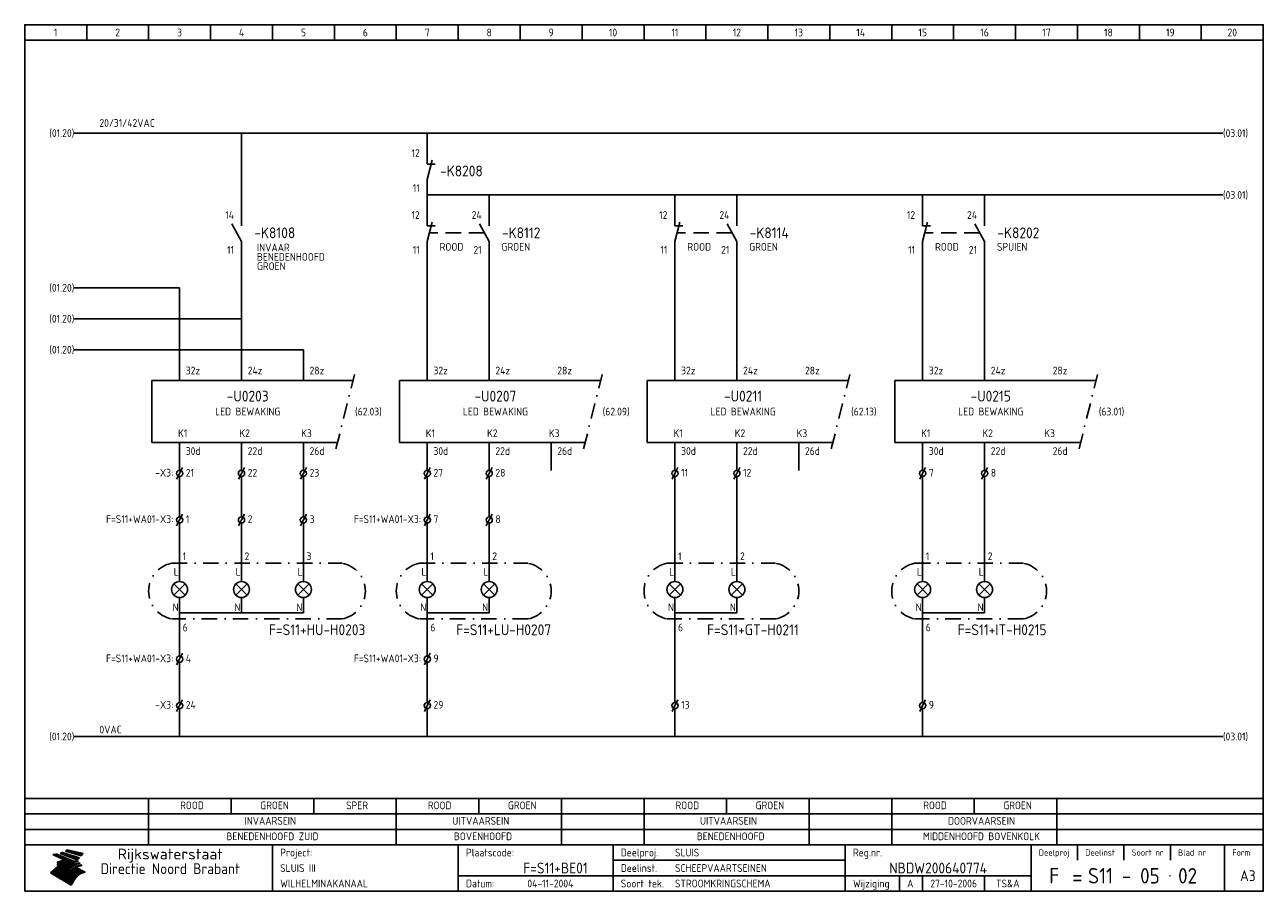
# Model space of a CAD drawing. Extents: x 10 to 410, y 10 to 290.
import ezdxf
from ezdxf.enums import TextEntityAlignment as Align

# ---------------------------------------------------------------- set-up
doc = ezdxf.new("R2010")
doc.units = 0
doc.header["$LTSCALE"] = 10
doc.header["$MEASUREMENT"] = 0
doc.linetypes.add('DASHDOT', pattern=[1, 0.5, -0.25, 0, -0.25])
doc.linetypes.add('DASHED', pattern=[0.75, 0.5, -0.25])
doc.layers.get('0').update_dxf_attribs({"linetype": 'CONTINUOUS'})
for name, color, linetype in [('0-25', 7, 'CONTINUOUS'), ('0-35', 2, 'CONTINUOUS'), ('0-50', 3, 'CONTINUOUS'), ('B-25', 7, 'CONTINUOUS'), ('B-35', 2, 'CONTINUOUS'), ('S-25', 7, 'CONTINUOUS'), ('S-35', 2, 'CONTINUOUS')]:
    doc.layers.add(name, color=color, linetype=linetype)
doc.styles.add('ISO', font='iso.shx')
doc.styles.get("Standard").update_dxf_attribs({"font": 'iso.shx'})

# ---------------------------------------------------------------- blocks, each defined once
blk = doc.blocks.new('0034')
at = {"layer": 'S-25'}
for p, q in [((0, 0), (0, -5)), ((0, -10), (-3.12, -4.38)), ((0, -10), (0, -15))]:
    blk.add_line(p, q, dxfattribs=at)
at = {"layer": 'B-25'}
for tag, p in [('KN1', (-2.43, -2.73)), ('KN2', (-2.43, -14.01))]:
    blk.add_attdef(tag, text='', height=2.5, dxfattribs=at).set_placement(p, align=Align.RIGHT)
blk.add_attdef('OM1', (4, -13.01), '', height=2.5, dxfattribs=at)
at = {"layer": 'B-35'}
blk.add_attdef('KT', (4.14, -8.99), '', height=3.5, dxfattribs=at)
blk = doc.blocks.new('0056')
at = {"layer": 'S-25'}
for p, q in [((0, 0), (0, -6)), ((20, 0), (20, -6)), ((40, 0), (40, -6)), ((-1.82, -10.32), (1.82, -6.68)), ((-1.82, -6.68), (1.82, -10.32)), ((18.18, -10.32), (21.82, -6.68)), ((18.18, -6.68), (21.82, -10.32)), ((38.18, -10.32), (41.82, -6.68)), ((38.18, -6.68), (41.82, -10.32)), ((0, -11), (0, -16)), ((20, -11), (20, -16)), ((40, -11), (40, -16)), ((40, -16), (0, -16)), ((0, -16), (0, -18))]:
    blk.add_line(p, q, dxfattribs=at)
for centre in [(0, -8.5), (20, -8.5), (40, -8.5)]:
    blk.add_circle(centre, 2.58, dxfattribs=at)
at = {"layer": 'S-35', "linetype": 'DASHDOT'}
blk.add_lwpolyline([(-2.5, 0), (52.5, 0, -0.833333), (52.5, -18), (-2.5, -18, -0.833333)], format="xyb", close=True, dxfattribs=at)
at = {"layer": 'B-25'}
for s, p in [('1', (1, 1)), ('2', (21, 1)), ('3', (41, 1)), ('L', (-1.89, -4)), ('L', (18.11, -4)), ('L', (38.11, -4)), ('N', (-2.25, -15.5)), ('N', (17.75, -15.5)), ('N', (37.75, -15.5)), ('6', (1, -22))]:
    blk.add_text(s, height=2.5, dxfattribs=at).set_placement(p)
at = {"layer": 'B-35'}
blk.add_attdef('KT', text='', height=3.5, dxfattribs=at).set_placement((60, -24.31), align=Align.BOTTOM_RIGHT)
blk = doc.blocks.new('0058')
at = {"layer": 'S-25'}
for p, q in [((0, 0), (0, -6)), ((20, 0), (20, -6)), ((-1.82, -10.32), (1.82, -6.68)), ((-1.82, -6.68), (1.82, -10.32)), ((18.18, -10.32), (21.82, -6.68)), ((18.18, -6.68), (21.82, -10.32)), ((0, -11), (0, -16)), ((20, -11), (20, -16)), ((20, -16), (0, -16)), ((0, -16), (0, -18))]:
    blk.add_line(p, q, dxfattribs=at)
for centre in [(0, -8.5), (20, -8.5)]:
    blk.add_circle(centre, 2.58, dxfattribs=at)
at = {"layer": 'S-35', "linetype": 'DASHDOT'}
blk.add_lwpolyline([(-2.5, 0), (32.5, 0, -0.833333), (32.5, -18), (-2.5, -18, -0.833333)], format="xyb", close=True, dxfattribs=at)
at = {"layer": 'B-25'}
for s, p in [('1', (1, 1)), ('2', (21, 1)), ('L', (-1.89, -4)), ('L', (18.11, -4)), ('N', (-2.25, -15.5)), ('N', (17.75, -15.5)), ('6', (1, -22))]:
    blk.add_text(s, height=2.5, dxfattribs=at).set_placement(p)
at = {"layer": 'B-35'}
blk.add_attdef('KT', text='', height=3.5, dxfattribs=at).set_placement((40, -24.31), align=Align.BOTTOM_RIGHT)
blk = doc.blocks.new('0033')
at = {"layer": 'S-25'}
for p in [(-0.94, -1.88), (0.94, 1.88)]:
    blk.add_line(p, (0, 0), dxfattribs=at)
blk.add_circle((0, 0), 1, dxfattribs=at)
at = {"layer": 'B-25'}
blk.add_attdef('KT', text='', height=2.5, dxfattribs=at).set_placement((-2, -1), align=Align.RIGHT)
blk.add_attdef('KN1', (2, -1.01), '', height=2.5, dxfattribs=at)
blk = doc.blocks.new('KADERA3')
at = {"layer": '0-25'}
for p, q in [((30, 285), (30, 290)), ((50, 285), (50, 290)), ((70, 285), (70, 290)), ((90, 285), (90, 290)), ((110, 285), (110, 290)), ((130, 285), (130, 290)), ((150, 285), (150, 290)), ((170, 285), (170, 290)), ((190, 285), (190, 290)), ((210, 285), (210, 290)), ((230, 285), (230, 290)), ((250, 285), (250, 290)), ((270, 285), (270, 290)), ((290, 285), (290, 290)), ((310, 285), (310, 290)), ((330, 285), (330, 290)), ((350, 285), (350, 290)), ((370, 285), (370, 290)), ((390, 285), (390, 290)), ((10, 285), (410, 285)), ((410, 35), (10, 35)), ((410, 30), (10, 30)), ((350, 25), (350, 20)), ((365, 25), (365, 20)), ((380, 25), (380, 20)), ((200, 20), (275, 20)), ((150, 15), (335, 15)), ((292.5, 15), (292.5, 10)), ((300, 15), (300, 10)), ((320, 15), (320, 10))]:
    blk.add_line(p, q, dxfattribs=at)
at = {"layer": '0-25', "color": 7}
for p, q in [((19.1, 21.89), (25.12, 19)), ((19.1, 21.89), (25.12, 19)), ((19.17, 21.86), (20.7, 21.86)), ((19.29, 21.8), (20.83, 21.8)), ((19.4, 21.75), (20.96, 21.75)), ((19.52, 21.69), (21.09, 21.69)), ((19.64, 21.63), (21.22, 21.63)), ((19.74, 21.92), (20.56, 21.92)), ((19.75, 21.58), (21.36, 21.58)), ((19.87, 21.52), (21.49, 21.52)), ((19.99, 21.47), (21.62, 21.47)), ((20.11, 21.41), (21.75, 21.41)), ((20.22, 21.35), (21.88, 21.35)), ((20.25, 21.97), (20.43, 21.97)), ((20.34, 21.3), (22.02, 21.3)), ((20.38, 21.99), (26.02, 19.59)), ((20.38, 21.99), (26.02, 19.59)), ((20.46, 21.24), (22.15, 21.24)), ((20.57, 21.18), (22.28, 21.18)), ((20.69, 21.13), (22.41, 21.13)), ((20.81, 21.07), (22.55, 21.07)), ((20.92, 21.02), (22.68, 21.02)), ((21.04, 20.96), (22.81, 20.96)), ((21.16, 20.9), (22.94, 20.9)), ((21.27, 20.85), (23.07, 20.85)), ((21.39, 20.79), (23.21, 20.79)), ((21.47, 22.25), (26.83, 20.19)), ((21.47, 22.25), (26.83, 20.19)), ((21.49, 22.25), (23.07, 22.25)), ((21.51, 20.73), (23.34, 20.73)), ((21.6, 22.2), (23.25, 22.2)), ((21.63, 20.68), (23.47, 20.68)), ((21.65, 22.31), (22.89, 22.31)), ((21.74, 20.62), (23.6, 20.62)), ((21.75, 22.14), (23.42, 22.14)), ((21.8, 22.37), (22.71, 22.37)), ((21.86, 20.57), (23.73, 20.57)), ((21.9, 22.08), (23.6, 22.08)), ((21.94, 22.42), (22.53, 22.42)), ((21.98, 20.51), (23.87, 20.51)), ((22.04, 22.03), (23.78, 22.03)), ((22.06, 22.48), (22.36, 22.48)), ((22.09, 20.45), (24, 20.45)), ((22.18, 22.53), (27.65, 20.8)), ((22.18, 22.53), (27.65, 20.8)), ((22.19, 21.97), (23.96, 21.97)), ((22.21, 20.4), (24.13, 20.4)), ((22.33, 20.34), (24.26, 20.34)), ((22.34, 21.92), (24.13, 21.92)), ((22.37, 20), (23.08, 20)), ((22.44, 20.28), (24.4, 20.28)), ((22.48, 21.86), (24.31, 21.86)), ((22.49, 20.06), (23.04, 20.06)), ((22.56, 20.23), (24.53, 20.23)), ((22.61, 20.12), (22.93, 20.12)), ((22.63, 21.8), (24.49, 21.8)), ((22.68, 20.17), (24.66, 20.17)), ((22.71, 20.17), (22.82, 20.17)), ((23.11, 20.02), (22.77, 20.2)), ((23.11, 20.02), (22.77, 20.2)), ((22.78, 21.75), (24.67, 21.75)), ((22.79, 20.12), (24.79, 20.12)), ((22.91, 20.06), (24.92, 20.06)), ((22.92, 21.69), (24.85, 21.69)), ((23.03, 20), (25.06, 20)), ((23.07, 21.63), (25.02, 21.63)), ((23.14, 22.99), (28.22, 21.46)), ((23.14, 22.99), (28.22, 21.46)), ((23.15, 22.98), (25.33, 22.98)), ((23.22, 21.58), (25.2, 21.58)), ((23.23, 23.04), (25.09, 23.04)), ((23.32, 23.1), (24.84, 23.1)), ((23.34, 22.93), (25.57, 22.93)), ((23.36, 21.52), (25.38, 21.52)), ((23.4, 23.15), (24.6, 23.15)), ((23.49, 23.21), (24.36, 23.21)), ((23.51, 21.47), (25.56, 21.47)), ((23.52, 22.87), (25.81, 22.87)), ((23.57, 23.27), (24.12, 23.27)), ((23.64, 23.32), (23.87, 23.32)), ((23.66, 21.41), (25.74, 21.41)), ((23.7, 23.36), (28.82, 22.17)), ((23.7, 23.36), (28.82, 22.17)), ((23.71, 22.82), (26.06, 22.82)), ((23.8, 21.35), (25.91, 21.35)), ((23.9, 22.76), (26.3, 22.76)), ((23.95, 21.3), (26.09, 21.3)), ((24.09, 22.7), (26.54, 22.7)), ((24.09, 21.24), (26.27, 21.24)), ((24.24, 21.18), (26.45, 21.18)), ((24.27, 22.65), (26.78, 22.65)), ((24.39, 21.13), (26.62, 21.13)), ((24.46, 22.59), (27.03, 22.59)), ((24.53, 21.07), (26.8, 21.07)), ((24.65, 22.53), (27.27, 22.53)), ((24.68, 21.02), (26.98, 21.02)), ((24.83, 20.96), (27.16, 20.96)), ((24.84, 22.48), (27.51, 22.48)), ((24.97, 20.9), (27.34, 20.9)), ((25.02, 22.42), (27.75, 22.42)), ((25.12, 20.85), (27.51, 20.85)), ((25.21, 22.37), (28, 22.37)), ((25.27, 20.79), (27.63, 20.79)), ((25.4, 22.31), (28.24, 22.31)), ((25.41, 20.73), (27.57, 20.73)), ((25.56, 20.68), (27.51, 20.68)), ((25.58, 22.25), (28.48, 22.25)), ((25.71, 20.62), (27.44, 20.62)), ((25.77, 22.2), (28.72, 22.2)), ((25.85, 20.57), (27.37, 20.57)), ((25.96, 22.14), (28.79, 22.14)), ((26, 20.51), (27.29, 20.51)), ((26.15, 22.08), (28.75, 22.08)), ((26.15, 20.45), (27.22, 20.45)), ((26.29, 20.4), (27.14, 20.4)), ((26.33, 22.03), (28.71, 22.03)), ((26.44, 20.34), (27.06, 20.34)), ((26.52, 21.97), (28.66, 21.97)), ((26.59, 20.28), (26.97, 20.28)), ((26.71, 21.92), (28.62, 21.92)), ((26.73, 20.23), (26.89, 20.23)), ((26.9, 21.86), (28.57, 21.86)), ((27.08, 21.8), (28.52, 21.8)), ((27.27, 21.75), (28.48, 21.75)), ((27.46, 21.69), (28.43, 21.69)), ((27.65, 21.63), (28.38, 21.63)), ((27.83, 21.58), (28.33, 21.58)), ((28.02, 21.52), (28.28, 21.52)), ((28.21, 21.47), (28.22, 21.47)), ((20.58, 17.88), (18.3, 16)), ((20.58, 17.88), (18.3, 16)), ((24.94, 11.97), (18.3, 16)), ((24.94, 11.97), (18.3, 16)), ((18.31, 16.01), (20.96, 16.01)), ((18.38, 16.07), (21.46, 16.07)), ((18.45, 16.12), (21.88, 16.12)), ((18.52, 16.18), (22.15, 16.18)), ((18.59, 16.23), (22.38, 16.23)), ((18.65, 16.29), (22.58, 16.29)), ((18.72, 16.35), (22.75, 16.35)), ((18.79, 16.4), (22.91, 16.4)), ((18.86, 16.46), (20.6, 16.46)), ((18.93, 16.52), (20.6, 16.52)), ((18.99, 16.57), (20.6, 16.57)), ((19.06, 16.63), (20.6, 16.63)), ((19.13, 16.68), (20.6, 16.68)), ((19.2, 16.74), (20.6, 16.74)), ((19.27, 16.8), (20.6, 16.8)), ((19.33, 16.85), (21.07, 16.85)), ((19.4, 16.91), (21.55, 16.91)), ((19.47, 16.97), (21.88, 16.97)), ((19.54, 17.02), (22.13, 17.02)), ((19.61, 17.08), (22.34, 17.08)), ((19.67, 17.13), (20.6, 17.13)), ((19.74, 17.19), (20.6, 17.19)), ((19.81, 17.25), (20.6, 17.25)), ((19.88, 17.3), (20.6, 17.3)), ((19.95, 17.36), (20.6, 17.36)), ((20.01, 17.42), (20.6, 17.42)), ((20.08, 17.47), (20.93, 17.47)), ((20.15, 17.53), (21.26, 17.53)), ((20.22, 17.58), (21.51, 17.58)), ((20.29, 17.64), (21.72, 17.64)), ((20.35, 17.7), (21.9, 17.7)), ((20.42, 17.75), (22.07, 17.75)), ((20.49, 17.81), (22.22, 17.81)), ((20.56, 17.87), (22.36, 17.87)), ((20.6, 19.11), (20.58, 19.51)), ((20.6, 19.11), (20.58, 19.51)), ((20.58, 19.5), (22.09, 19.5)), ((20.58, 19.44), (21.95, 19.44)), ((20.59, 19.38), (21.79, 19.38)), ((20.59, 19.33), (21.62, 19.33)), ((20.59, 19.27), (21.42, 19.27)), ((20.6, 19.22), (21.2, 19.22)), ((20.6, 19.16), (20.93, 19.16)), ((20.6, 19.11), (20.69, 19.12)), ((20.6, 19.11), (20.69, 19.12)), ((20.6, 18.79), (20.77, 18.81)), ((20.6, 18.79), (20.77, 18.81)), ((20.6, 18.29), (20.6, 18.79)), ((20.6, 18.29), (20.6, 18.79)), ((20.6, 18.77), (22.46, 18.77)), ((20.6, 18.71), (22.33, 18.71)), ((20.6, 18.65), (22.19, 18.65)), ((20.6, 18.6), (22.04, 18.6)), ((20.6, 18.54), (21.87, 18.54)), ((20.6, 18.48), (21.68, 18.48)), ((20.6, 18.43), (21.46, 18.43)), ((20.6, 18.37), (21.21, 18.37)), ((20.6, 18.32), (20.87, 18.32)), ((20.6, 18.29), (20.88, 18.32)), ((20.6, 18.29), (20.88, 18.32)), ((20.6, 17.88), (20.86, 17.91)), ((20.6, 17.88), (20.86, 17.91)), ((20.6, 17.43), (20.97, 17.48)), ((20.6, 17.43), (20.97, 17.48)), ((20.6, 17.43), (20.6, 17.09)), ((20.6, 17.43), (20.6, 17.09)), ((20.6, 17.09), (21.26, 17.16)), ((20.6, 17.09), (21.26, 17.16)), ((20.6, 16.8), (21.37, 16.89)), ((20.6, 16.8), (21.37, 16.89)), ((20.6, 16.8), (20.6, 16.45)), ((20.6, 16.8), (20.6, 16.45)), ((20.6, 16.45), (21.56, 16.56)), ((20.6, 16.45), (21.56, 16.56)), ((20.6, 15.97), (21.67, 16.09)), ((20.6, 15.97), (21.67, 16.09)), ((20.7, 16.46), (23.06, 16.46)), ((20.9, 19.55), (22.23, 19.55)), ((20.9, 18.82), (22.59, 18.82)), ((20.98, 17.92), (22.5, 17.92)), ((21.02, 17.13), (22.53, 17.13)), ((21.19, 19.61), (22.35, 19.61)), ((21.2, 16.52), (23.2, 16.52)), ((21.32, 18.88), (22.71, 18.88)), ((21.32, 17.98), (22.62, 17.98)), ((21.42, 19.67), (22.47, 19.67)), ((21.47, 17.19), (22.7, 17.19)), ((21.59, 18.03), (22.74, 18.03)), ((21.61, 18.93), (22.82, 18.93)), ((21.62, 19.72), (22.59, 19.72)), ((21.72, 16.57), (23.32, 16.57)), ((21.77, 17.25), (22.85, 17.25)), ((21.8, 19.78), (22.69, 19.78)), ((21.8, 18.09), (22.85, 18.09)), ((21.84, 18.99), (22.92, 18.99)), ((21.96, 19.83), (22.79, 19.83)), ((21.99, 18.15), (22.95, 18.15)), ((22.01, 17.3), (22.99, 17.3)), ((22.03, 19.05), (23.03, 19.05)), ((22.1, 16.63), (23.44, 16.63)), ((22.11, 19.89), (22.89, 19.89)), ((22.16, 18.2), (23.05, 18.2)), ((22.21, 19.1), (23.12, 19.1)), ((22.21, 17.36), (23.12, 17.36)), ((22.24, 19.95), (22.99, 19.95)), ((22.31, 18.26), (23.15, 18.26)), ((22.36, 19.16), (23.22, 19.16)), ((22.38, 16.68), (23.56, 16.68)), ((22.39, 17.42), (23.24, 17.42)), ((22.45, 18.32), (23.24, 18.32)), ((22.51, 19.22), (23.3, 19.22)), ((22.56, 17.47), (23.36, 17.47)), ((22.59, 18.37), (23.33, 18.37)), ((22.6, 16.74), (23.66, 16.74)), ((22.64, 19.27), (23.39, 19.27)), ((22.71, 18.43), (23.42, 18.43)), ((22.71, 17.53), (23.47, 17.53)), ((22.77, 19.33), (23.47, 19.33)), ((22.79, 16.8), (23.77, 16.8)), ((22.83, 18.48), (23.5, 18.48)), ((22.84, 17.58), (23.57, 17.58)), ((22.89, 19.38), (23.55, 19.38)), ((22.94, 18.54), (23.58, 18.54)), ((22.96, 16.85), (23.86, 16.85)), ((22.97, 17.64), (23.67, 17.64)), ((23, 19.44), (23.63, 19.44)), ((23.04, 18.6), (23.66, 18.6)), ((23.1, 19.5), (23.72, 19.5)), ((23.1, 17.7), (23.77, 17.7)), ((23.12, 16.91), (23.96, 16.91)), ((23.14, 18.65), (23.74, 18.65)), ((23.15, 19.95), (25.19, 19.95)), ((23.21, 19.55), (23.8, 19.55)), ((23.21, 17.75), (23.86, 17.75)), ((23.21, 16.01), (28.9, 16.01)), ((23.24, 18.71), (23.82, 18.71)), ((23.26, 19.89), (25.32, 19.89)), ((23.26, 16.97), (24.05, 16.97)), ((23.3, 19.61), (23.88, 19.61)), ((23.32, 17.81), (23.95, 17.81)), ((23.33, 18.77), (23.91, 18.77)), ((23.37, 16.07), (29.08, 16.07)), ((23.38, 19.83), (25.45, 19.83)), ((23.39, 19.67), (23.81, 19.67)), ((23.39, 17.02), (24.14, 17.02)), ((23.42, 18.82), (23.99, 18.82)), ((23.42, 17.87), (24.03, 17.87)), ((23.45, 19.7), (23.58, 19.79)), ((23.45, 19.7), (23.58, 19.79)), ((23.48, 19.72), (23.7, 19.72)), ((23.5, 19.78), (25.58, 19.78)), ((23.51, 18.88), (24.07, 18.88)), ((23.51, 16.12), (29.27, 16.12)), ((23.52, 17.92), (24.11, 17.92)), ((23.52, 17.08), (24.22, 17.08)), ((23.54, 18.9), (24.3, 19.42)), ((23.54, 18.9), (24.3, 19.42)), ((23.56, 19.78), (23.59, 19.78)), ((23.56, 19.39), (23.9, 19.62)), ((23.56, 19.39), (23.9, 19.62)), ((23.58, 19.79), (23.9, 19.62)), ((23.58, 19.79), (23.9, 19.62)), ((23.59, 18.93), (24.15, 18.93)), ((23.61, 19.72), (25.72, 19.72)), ((23.62, 17.98), (24.2, 17.98)), ((23.63, 17.13), (24.3, 17.13)), ((23.65, 18.59), (24.62, 19.25)), ((23.65, 18.59), (24.62, 19.25)), ((29.41, 16.17), (23.65, 16.17)), ((23.67, 18.99), (24.23, 18.99)), ((23.71, 18.03), (24.28, 18.03)), ((23.73, 19.67), (25.85, 19.67)), ((23.75, 19.05), (24.32, 19.05)), ((23.75, 17.19), (24.38, 17.19)), ((23.77, 16.23), (29.47, 16.23)), ((23.79, 18.09), (24.36, 18.09)), ((23.83, 19.1), (24.4, 19.1)), ((23.85, 19.61), (25.98, 19.61)), ((23.85, 17.25), (24.46, 17.25)), ((23.88, 18.15), (24.44, 18.15)), ((23.89, 16.29), (29.36, 16.29)), ((23.92, 19.16), (24.48, 19.16)), ((23.94, 18.19), (25.23, 19.07)), ((23.94, 18.19), (25.23, 19.07)), ((23.95, 17.3), (24.55, 17.3)), ((23.96, 19.55), (25.96, 19.55)), ((23.96, 18.2), (24.53, 18.2)), ((24, 19.22), (24.56, 19.22)), ((24, 16.35), (29.24, 16.35)), ((24.04, 18.26), (24.61, 18.26)), ((24.05, 17.36), (24.63, 17.36)), ((24.06, 17.88), (25.34, 18.76)), ((24.06, 17.88), (25.34, 18.76)), ((24.08, 19.5), (25.88, 19.5)), ((24.08, 19.27), (24.58, 19.27)), ((24.11, 16.4), (29.13, 16.4)), ((24.13, 18.32), (24.69, 18.32)), ((24.14, 17.42), (24.71, 17.42)), ((24.16, 19.33), (24.47, 19.33)), ((24.2, 19.44), (25.79, 19.44)), ((24.21, 18.37), (24.77, 18.37)), ((24.21, 16.46), (29.02, 16.46)), ((24.23, 17.47), (24.79, 17.47)), ((24.24, 17.48), (25.52, 18.36)), ((24.24, 17.48), (25.52, 18.36)), ((24.25, 19.38), (24.36, 19.38)), ((24.29, 18.43), (24.85, 18.43)), ((24.3, 19.42), (24.62, 19.25)), ((24.3, 19.42), (24.62, 19.25)), ((24.31, 19.38), (25.71, 19.38)), ((24.31, 17.53), (24.87, 17.53)), ((24.31, 16.52), (28.91, 16.52)), ((24.35, 17.17), (25.64, 18.05)), ((24.35, 17.17), (25.64, 18.05)), ((24.37, 18.48), (24.94, 18.48)), ((24.39, 17.58), (24.96, 17.58)), ((24.4, 16.57), (28.79, 16.57)), ((24.43, 19.33), (25.62, 19.33)), ((24.45, 18.54), (25.02, 18.54)), ((24.47, 17.64), (25.04, 17.64)), ((24.49, 16.63), (28.68, 16.63)), ((24.54, 18.6), (25.1, 18.6)), ((24.55, 19.27), (25.54, 19.27)), ((24.56, 17.7), (25.12, 17.7)), ((24.57, 16.68), (28.57, 16.68)), ((24.62, 18.65), (25.18, 18.65)), ((24.63, 16.72), (25.91, 17.6)), ((24.63, 16.72), (25.91, 17.6)), ((24.64, 17.75), (25.2, 17.75)), ((24.66, 16.74), (28.45, 16.74)), ((24.67, 19.22), (25.45, 19.22)), ((24.7, 18.71), (25.27, 18.71)), ((24.72, 17.81), (25.29, 17.81)), ((24.74, 16.8), (28.34, 16.8)), ((24.78, 19.16), (25.37, 19.16)), ((24.78, 18.77), (25.34, 18.77)), ((24.8, 17.87), (25.37, 17.87)), ((24.82, 16.85), (28.23, 16.85)), ((24.87, 18.82), (25.4, 18.82)), ((24.89, 17.92), (25.45, 17.92)), ((24.9, 19.1), (25.28, 19.1)), ((24.9, 16.91), (28.11, 16.91)), ((24.95, 18.88), (25.45, 18.88)), ((24.97, 17.98), (25.53, 17.98)), ((24.99, 16.97), (28, 16.97)), ((25.02, 19.05), (25.2, 19.05)), ((25.03, 18.93), (25.51, 18.93)), ((25.05, 18.03), (25.61, 18.03)), ((25.07, 17.02), (27.89, 17.02)), ((25.11, 18.99), (25.57, 18.99)), ((26.02, 19.59), (25.12, 19)), ((26.02, 19.59), (25.12, 19)), ((25.13, 18.09), (25.68, 18.09)), ((25.15, 17.08), (27.77, 17.08)), ((25.19, 19.05), (25.63, 19.05)), ((25.21, 18.15), (25.75, 18.15)), ((25.23, 17.13), (27.66, 17.13)), ((25.26, 19.1), (25.7, 19.1)), ((25.3, 18.2), (25.82, 18.2)), ((25.31, 17.19), (27.55, 17.19)), ((25.33, 19.16), (25.77, 19.16)), ((25.38, 18.26), (25.89, 18.26)), ((25.39, 19.22), (25.85, 19.22)), ((25.4, 17.25), (27.43, 17.25)), ((25.46, 18.32), (25.97, 18.32)), ((25.47, 19.27), (25.93, 19.27)), ((25.48, 17.3), (27.32, 17.3)), ((25.54, 19.33), (26.03, 19.33)), ((25.54, 18.37), (26.06, 18.37)), ((25.56, 17.36), (27.21, 17.36)), ((25.62, 18.43), (26.14, 18.43)), ((25.63, 19.38), (26.13, 19.38)), ((25.64, 17.42), (27.1, 17.42)), ((25.7, 18.48), (26.24, 18.48)), ((25.72, 19.44), (26.24, 19.44)), ((25.73, 17.47), (26.98, 17.47)), ((25.79, 18.54), (26.34, 18.54)), ((25.81, 17.53), (26.87, 17.53)), ((25.82, 19.5), (26.36, 19.5)), ((25.89, 18.6), (26.46, 18.6)), ((25.89, 17.58), (26.76, 17.58)), ((25.93, 19.55), (26.53, 19.55)), ((25.96, 17.64), (26.64, 17.64)), ((25.99, 18.65), (26.58, 18.65)), ((26.04, 17.7), (26.59, 17.7)), ((26.06, 19.61), (26.85, 19.61)), ((26.1, 18.71), (26.72, 18.71)), ((26.12, 17.75), (26.67, 17.75)), ((26.2, 17.81), (26.76, 17.81)), ((26.21, 19.67), (27.23, 19.67)), ((26.23, 18.77), (26.89, 18.77)), ((26.29, 17.87), (26.86, 17.87)), ((26.37, 18.82), (27.09, 18.82)), ((26.39, 17.92), (26.97, 17.92)), ((26.44, 19.72), (27.18, 19.72)), ((26.49, 17.98), (27.09, 17.98)), ((26.53, 18.88), (27.34, 18.88)), ((26.56, 17.68), (29.54, 16.2)), ((26.56, 17.68), (29.54, 16.2)), ((26.6, 18.03), (27.22, 18.03)), ((26.72, 18.09), (27.38, 18.09)), ((26.73, 18.93), (27.66, 18.93)), ((26.85, 18.15), (27.56, 18.15)), ((26.99, 18.99), (27.9, 18.99)), ((27, 18.2), (27.8, 18.2)), ((27.13, 19.78), (27.25, 19.64)), ((27.13, 19.78), (27.25, 19.64)), ((27.18, 18.26), (28.13, 18.26)), ((27.26, 19.05), (27.84, 19.05)), ((27.39, 18.32), (28.47, 18.32)), ((27.7, 18.37), (28.49, 18.37)), ((27.78, 19.1), (27.93, 18.96)), ((27.78, 19.1), (27.93, 18.96)), ((28, 18.43), (28.44, 18.43)), ((28.29, 15.83), (29.54, 16.2)), ((28.29, 15.83), (29.54, 16.2)), ((28.39, 18.48), (28.54, 18.32)), ((28.39, 18.48), (28.54, 18.32)), ((29.54, 16.2), (29.45, 16.17)), ((29.54, 16.2), (29.45, 16.17)), ((29.46, 16.18), (29.47, 16.18)), ((18.38, 15.95), (20.6, 15.95)), ((18.47, 15.9), (20.6, 15.9)), ((18.57, 15.84), (20.6, 15.84)), ((18.66, 15.78), (20.6, 15.78)), ((18.75, 15.73), (20.6, 15.73)), ((18.85, 15.67), (20.6, 15.67)), ((18.94, 15.62), (20.6, 15.62)), ((19.03, 15.56), (27.83, 15.56)), ((19.12, 15.5), (27.75, 15.5)), ((19.22, 15.45), (27.66, 15.45)), ((19.31, 15.39), (27.58, 15.39)), ((19.4, 15.33), (27.5, 15.33)), ((19.49, 15.28), (27.43, 15.28)), ((19.59, 15.22), (27.36, 15.22)), ((19.68, 15.17), (27.29, 15.17)), ((19.77, 15.11), (27.22, 15.11)), ((19.86, 15.05), (27.15, 15.05)), ((19.96, 15), (27.09, 15)), ((20.05, 14.94), (27.02, 14.94)), ((20.14, 14.88), (26.96, 14.88)), ((20.24, 14.83), (26.9, 14.83)), ((20.33, 14.77), (26.84, 14.77)), ((20.42, 14.72), (26.79, 14.72)), ((20.51, 14.66), (26.73, 14.66)), ((20.6, 15.97), (20.6, 15.58)), ((20.6, 15.97), (20.6, 15.58)), ((20.6, 15.58), (21.95, 15.73)), ((20.6, 15.58), (21.95, 15.73)), ((20.61, 14.6), (26.68, 14.6)), ((20.7, 14.55), (26.62, 14.55)), ((20.79, 14.49), (26.57, 14.49)), ((20.88, 14.43), (26.52, 14.43)), ((20.94, 15.62), (27.92, 15.62)), ((20.98, 14.38), (26.47, 14.38)), ((21.07, 14.32), (26.42, 14.32)), ((21.16, 14.27), (26.38, 14.27)), ((21.25, 14.21), (26.33, 14.21)), ((21.35, 14.15), (26.29, 14.15)), ((21.44, 14.1), (26.24, 14.1)), ((21.45, 15.67), (28.01, 15.67)), ((21.53, 14.04), (26.2, 14.04)), ((21.63, 13.98), (26.16, 13.98)), ((21.72, 13.93), (26.12, 13.93)), ((21.81, 13.87), (26.08, 13.87)), ((21.9, 13.82), (26.04, 13.82)), ((21.96, 15.73), (28.11, 15.73)), ((22, 13.76), (26, 13.76)), ((22.09, 13.7), (25.96, 13.7)), ((22.18, 13.65), (25.93, 13.65)), ((22.27, 13.59), (25.89, 13.59)), ((22.34, 15.78), (28.21, 15.78)), ((22.37, 13.53), (25.86, 13.53)), ((22.46, 13.48), (25.82, 13.48)), ((22.55, 13.42), (25.79, 13.42)), ((22.62, 15.84), (28.33, 15.84)), ((22.65, 13.37), (25.76, 13.37)), ((22.74, 13.31), (25.73, 13.31)), ((22.83, 13.25), (25.69, 13.25)), ((22.84, 15.9), (28.52, 15.9)), ((22.92, 13.2), (25.66, 13.2)), ((23.02, 13.14), (25.63, 13.14)), ((23.04, 15.95), (28.71, 15.95)), ((23.11, 13.08), (25.59, 13.08)), ((23.2, 13.03), (25.56, 13.03)), ((23.29, 12.97), (25.53, 12.97)), ((23.39, 12.92), (25.5, 12.92)), ((23.48, 12.86), (25.46, 12.86)), ((23.57, 12.8), (25.43, 12.8)), ((23.66, 12.75), (25.4, 12.75)), ((23.76, 12.69), (25.36, 12.69)), ((23.85, 12.63), (25.33, 12.63)), ((23.94, 12.58), (25.3, 12.58)), ((24.04, 12.52), (25.26, 12.52)), ((24.13, 12.47), (25.23, 12.47)), ((24.22, 12.41), (25.2, 12.41)), ((24.31, 12.35), (25.17, 12.35)), ((24.41, 12.3), (25.13, 12.3)), ((24.5, 12.24), (25.1, 12.24)), ((24.59, 12.18), (25.07, 12.18)), ((24.68, 12.13), (25.03, 12.13)), ((24.78, 12.07), (25, 12.07)), ((24.87, 12.02), (24.97, 12.02)), ((24.94, 11.97), (25.81, 13.45)), ((24.94, 11.97), (25.81, 13.45))]:
    blk.add_line(p, q, dxfattribs=at)
for centre, radius, start, end in [((19.15, 29.7), 7.8, 269.6055, 279.0886), ((19.15, 29.7), 7.8, 269.6055, 279.0886), ((19.93, 25.38), 5.91, 276.3402, 298.7463), ((19.93, 25.38), 5.91, 276.3402, 298.7463), ((19.84, 25.09), 6.03, 278.129, 302.868), ((19.84, 25.09), 6.03, 278.129, 302.868), ((19.84, 27.26), 5.27, 288.0217, 296.3084), ((19.84, 27.26), 5.27, 288.0217, 296.3084), ((20.49, 27.56), 5.28, 300.0654, 307.393), ((20.49, 27.56), 5.28, 300.0654, 307.393), ((24.11, 24.7), 5.26, 301.1147, 312.2814), ((24.11, 24.7), 5.26, 301.1147, 312.2814), ((21.95, 27.32), 8.59, 316.9248, 323.1399), ((21.95, 27.32), 8.59, 316.9248, 323.1399), ((20.21, 23.78), 5.91, 273.6149, 304.3803), ((20.21, 23.78), 5.91, 273.6149, 304.3803), ((20.35, 24.56), 5.76, 274.164, 302.5474), ((20.35, 24.56), 5.76, 274.164, 302.5474), ((20.05, 24.28), 6.02, 277.9472, 305.7139), ((20.05, 24.28), 6.02, 277.9472, 305.7139), ((20.04, 23.49), 6.09, 278.8115, 306.4242), ((20.04, 23.49), 6.09, 278.8115, 306.4242), ((20.53, 23.07), 5.96, 277.0519, 304.973), ((20.53, 23.07), 5.96, 277.0519, 304.973), ((20.72, 22.76), 5.91, 276.3402, 304.3803), ((20.72, 22.76), 5.91, 276.3402, 304.3803), ((21.06, 22.34), 5.81, 274.9043, 303.1745), ((21.06, 22.34), 5.81, 274.9043, 303.1745), ((20.82, 22.06), 6.04, 278.1111, 305.8489), ((20.82, 22.06), 6.04, 278.1111, 305.8489), ((21.3, 21.6), 5.91, 276.3402, 304.3803), ((21.3, 21.6), 5.91, 276.3402, 304.3803), ((27.05, 17.17), 2.63, 107.4286, 133.7799), ((27.05, 17.17), 2.63, 107.4286, 133.7799), ((27.45, 16.91), 2.81, 110.4143, 138.7411), ((27.45, 16.91), 2.81, 110.4143, 138.7411), ((27.57, 15.64), 3.4, 98.1566, 126.9045), ((27.57, 15.64), 3.4, 98.1566, 126.9045), ((27.91, 15.54), 3.39, 100.5835, 132.088), ((27.91, 15.54), 3.39, 100.5835, 132.088), ((28.21, 14.74), 3.67, 95.7581, 128.7216), ((28.21, 14.74), 3.67, 95.7581, 128.7216), ((27.01, 16.84), 2.93, 87.7348, 104.8316), ((27.01, 16.84), 2.93, 87.7348, 104.8316), ((27.37, 15.71), 3.93, 91.7838, 103.2817), ((27.37, 15.71), 3.93, 91.7838, 103.2817), ((28.4, 15.05), 3.21, 96.3886, 125.0052), ((28.4, 15.05), 3.21, 96.3886, 125.0052), ((27.82, 16.31), 2.8, 90.634, 105.1984), ((27.82, 16.31), 2.8, 90.634, 105.1984), ((28.19, 15.04), 3.93, 93.8342, 103.2817), ((28.19, 15.04), 3.93, 93.8342, 103.2817), ((28.58, 15.69), 2.8, 93.8141, 105.1984), ((28.58, 15.69), 2.8, 93.8141, 105.1984), ((28.95, 14.41), 3.93, 96.0135, 103.2817), ((28.95, 14.41), 3.93, 96.0135, 103.2817), ((31.24, 10.26), 6.3, 117.9568, 149.6251), ((31.24, 10.26), 6.3, 117.9568, 149.6251)]:
    blk.add_arc(centre, radius, start, end, dxfattribs=at)
at = {"layer": '0-35'}
for p, q in [((90, 25), (90, 10)), ((150, 25), (150, 10)), ((200, 25), (200, 10)), ((275, 25), (275, 10)), ((335, 25), (335, 10)), ((397.5, 25), (397.5, 10))]:
    blk.add_line(p, q, dxfattribs=at)
at = {"layer": '0-50'}
for p, q in [((10, 25), (410, 25)), ((348.75, 15), (351.25, 15)), ((348.75, 13.5), (351.25, 13.5))]:
    blk.add_line(p, q, dxfattribs=at)
blk.add_lwpolyline([(10, 10), (410, 10), (410, 290), (10, 290)], close=True, dxfattribs=at)
at = {"layer": '0-50', "const_width": 0.25}
blk.add_lwpolyline([(379.75, 15, 1), (380, 15, 1)], format="xyb", close=True, dxfattribs=at)
at = {"layer": '0-25', "style": 'ISO'}
for s, height, p in [('Project:', 2.5, (92.5, 22.5)), ('Plaatscode:', 2.5, (152.5, 22.5)), ('Deelproj.', 2.5, (202.5, 22.5)), ('Reg.nr.', 2.5, (277.5, 22.5)), ('Deelproj', 2, (337.5, 22.5)), ('Deelinst', 2, (352.5, 22.5)), ('Soort nr', 2, (367.5, 22.5)), ('Blad nr', 2, (382.5, 22.5)), ('Form', 2, (400, 22.5)), ('Deelinst.', 2.5, (202.5, 17.5)), ('Datum:', 2.5, (152.5, 12.5)), ('Soort tek.', 2.5, (202.5, 12.5)), ('Wijziging', 2.5, (277.5, 12.5))]:
    blk.add_text(s, height=height, dxfattribs=at).set_placement(p, align=Align.MIDDLE_LEFT)
for tag, p in [('STR1', (20, 287.5)), ('STR2', (40, 287.5)), ('STR3', (60, 287.5)), ('STR4', (80, 287.5)), ('STR5', (100, 287.5)), ('STR6', (120, 287.5)), ('STR7', (140, 287.5)), ('STR8', (160, 287.5)), ('STR9', (180, 287.5)), ('STR10', (200, 287.5)), ('STR11', (220, 287.5)), ('STR12', (240, 287.5)), ('STR13', (260, 287.5)), ('STR14', (280, 287.5)), ('STR15', (300, 287.5)), ('STR16', (320, 287.5)), ('STR17', (340, 287.5)), ('STR18', (360, 287.5)), ('STR19', (380, 287.5)), ('STR20', (400, 287.5)), ('W', (180, 12.5)), ('Z', (310, 12.5)), ('Y', (327.5, 12.5))]:
    blk.add_attdef(tag, text='', height=2.5, dxfattribs=at).set_placement(p, align=Align.MIDDLE)
for tag, p in [('N', (220, 22.5)), ('B', (92.5, 17.5)), ('P', (220, 17.5)), ('C', (92.5, 12.5)), ('U', (220, 12.5)), ('REV', (295, 12.5))]:
    blk.add_attdef(tag, text='', height=2.5, dxfattribs=at).set_placement(p, align=Align.MIDDLE_LEFT)
at = {"layer": '0-35', "style": 'ISO', "width": 1.00614}
blk.add_text('Rijkswaterstaat', height=3.5, dxfattribs=at).set_placement((40, 20.28), (74, 20.28), align=Align.FIT)
at = {"layer": '0-35', "color": 2, "style": 'ISO', "width": 0.948867}
blk.add_text('Directie Noord Brabant', height=3.5, dxfattribs=at).set_placement((34.5, 15.53), (79.5, 15.53), align=Align.FIT)
at = {"layer": '0-35', "style": 'ISO'}
for tag, p in [('X', (178.5, 17.5)), ('FORM', (402.5, 15))]:
    blk.add_attdef(tag, text='', height=3.5, dxfattribs=at).set_placement(p, align=Align.MIDDLE_LEFT)
blk.add_attdef('RNR', text='', height=3.5, dxfattribs=at).set_placement((305, 17.5), align=Align.MIDDLE)
at = {"layer": '0-50', "style": 'ISO'}
for tag, p in [('M', (342.5, 15)), ('O', (365, 15))]:
    blk.add_attdef(tag, text='', height=5, dxfattribs=at).set_placement(p, align=Align.MIDDLE)
blk.add_attdef('Q', text='', height=5, dxfattribs=at).set_placement((382.5, 15), align=Align.MIDDLE_LEFT)
blk = doc.blocks.new('0057')
at = {"layer": 'S-25'}
for p, q in [((0, 0), (0, -20)), ((0, 0), (65, 0)), ((0, -20), (60, -20))]:
    blk.add_line(p, q, dxfattribs=at)
at = {"layer": 'S-25', "linetype": 'DASHDOT'}
blk.add_line((59.5, -22), (65.5, 2), dxfattribs=at)
at = {"layer": 'B-25'}
for s, p in [('32z', (11, 2)), ('24z', (31, 2)), ('28z', (51, 2)), ('30d', (11, -24)), ('22d', (31, -24)), ('26d', (51, -24))]:
    blk.add_text(s, height=2.5, dxfattribs=at).set_placement(p)
for s, p in [('K1', (10, -17)), ('K2', (30, -17)), ('K3', (50, -17))]:
    blk.add_text(s, height=2.5, dxfattribs=at).set_placement(p, align=Align.MIDDLE)
for tag, p in [('OM1', (31, -9)), ('VER', (70, -10))]:
    blk.add_attdef(tag, text='', height=2.5, dxfattribs=at).set_placement(p, align=Align.MIDDLE)
at = {"layer": 'B-35'}
blk.add_attdef('KT', text='', height=3.5, dxfattribs=at).set_placement((31, -5), align=Align.MIDDLE)
blk = doc.blocks.new('0055')
at = {"layer": 'S-25'}
for p, q in [((0, 0), (0, -5)), ((0, -10), (1.56, -3.75)), ((0, -5), (2.5, -5)), ((0, -10), (0, -15))]:
    blk.add_line(p, q, dxfattribs=at)
at = {"layer": 'B-25'}
for tag, p in [('KN1', (-2.43, -2.73)), ('KN2', (-2.43, -14.01))]:
    blk.add_attdef(tag, text='', height=2.5, dxfattribs=at).set_placement(p, align=Align.RIGHT)
blk.add_attdef('OM1', (4, -13.01), '', height=2.5, dxfattribs=at)
at = {"layer": 'B-35'}
blk.add_attdef('KT', (4.14, -8.99), '', height=3.5, dxfattribs=at)

msp = doc.modelspace()

# ---------------------------------------------------------------- linework, layer by layer
at = {"layer": '0-25'}
msp.add_line((410, 40), (10, 40), dxfattribs=at)
at = {"layer": 'B-25'}
for p, q in [((50, 40), (50, 30)), ((76.67, 35), (76.67, 40)), ((103.33, 35), (103.33, 40)), ((130, 40), (130, 25)), ((156.67, 35), (156.67, 40)), ((183.33, 25), (183.33, 40)), ((210, 40), (210, 25)), ((236.67, 35), (236.67, 40)), ((263.33, 25), (263.33, 40)), ((290, 40), (290, 25)), ((316.67, 35), (316.67, 40)), ((343.33, 25), (343.33, 40)), ((50, 39), (50, 25))]:
    msp.add_line(p, q, dxfattribs=at)
at = {"layer": 'S-25'}
for p, q in [((26, 255), (397, 255)), ((80, 230), (80, 255)), ((140, 250), (140, 255)), ((140, 235), (397, 235)), ((140, 230), (140, 235)), ((160, 230), (160, 235)), ((220, 230), (220, 235)), ((240, 230), (240, 235)), ((300, 230), (300, 235)), ((320, 230), (320, 235)), ((80, 175), (80, 215)), ((140, 175), (140, 215)), ((160, 175), (160, 215)), ((220, 175), (220, 215)), ((240, 175), (240, 215)), ((300, 175), (300, 215)), ((300, 210), (300, 215)), ((320, 175), (320, 215)), ((26, 205), (60, 205)), ((60, 175), (60, 205)), ((26, 195), (80, 195)), ((26, 185), (100, 185)), ((100, 175), (100, 185)), ((60, 155), (60, 146)), ((80, 155), (80, 146)), ((100, 155), (100, 146)), ((140, 155), (140, 146)), ((160, 155), (160, 146)), ((180, 155), (180, 146)), ((220, 155), (220, 146)), ((240, 155), (240, 146)), ((260, 155), (260, 146)), ((300, 155), (300, 146)), ((320, 155), (320, 146)), ((60, 144), (60, 131)), ((80, 144), (80, 131)), ((100, 144), (100, 131)), ((140, 144), (140, 131)), ((160, 144), (160, 131)), ((220, 144), (220, 116)), ((240, 144), (240, 116)), ((300, 144), (300, 116)), ((320, 144), (320, 116)), ((60, 129), (60, 116)), ((80, 129), (80, 116)), ((100, 129), (100, 116)), ((140, 129), (140, 116)), ((160, 129), (160, 116)), ((60, 98), (60, 86)), ((140, 86), (140, 98)), ((220, 98), (220, 71)), ((300, 98), (300, 71)), ((60, 84), (60, 71)), ((140, 84), (140, 71)), ((60, 69), (60, 60)), ((140, 69), (140, 60)), ((220, 69), (220, 60)), ((300, 69), (300, 60)), ((397, 60), (26, 60))]:
    msp.add_line(p, q, dxfattribs=at)
at = {"layer": 'S-25', "linetype": 'DASHED'}
for p, q in [((158.44, 222.81), (141, 222.81)), ((238.44, 222.81), (221, 222.81)), ((318.44, 222.81), (301, 222.81))]:
    msp.add_line(p, q, dxfattribs=at)

# ---------------------------------------------------------------- block references
for p in [(220, 230), (300, 230)]:
    msp.add_blockref('0055', p).add_auto_attribs({'OM1': 'ROOD', 'KN1': '12', 'KN2': '11'})
at = {"layer": '0-25'}
ref = msp.add_blockref('0057', (51, 175), dxfattribs=at)
ref.add_attrib('KT', '-U0203', dxfattribs={"layer": 'B-35', "height": 3.5}).set_placement((82, 170), align=Align.MIDDLE)
ref.add_attrib('OM1', 'LED BEWAKING', dxfattribs={"layer": 'B-25', "height": 2.5}).set_placement((82, 165), align=Align.MIDDLE)
ref.add_attrib('VER', '(62.03)', dxfattribs={"layer": 'B-25', "height": 2.5}).set_placement((121, 165), align=Align.MIDDLE)
ref = msp.add_blockref('0057', (131, 175), dxfattribs=at)
ref.add_attrib('KT', '-U0207', dxfattribs={"layer": 'B-35', "height": 3.5}).set_placement((162, 170), align=Align.MIDDLE)
ref.add_attrib('OM1', 'LED BEWAKING', dxfattribs={"layer": 'B-25', "height": 2.5}).set_placement((162, 165), align=Align.MIDDLE)
ref.add_attrib('VER', '(62.09)', dxfattribs={"layer": 'B-25', "height": 2.5}).set_placement((201, 165), align=Align.MIDDLE)
ref = msp.add_blockref('0057', (211, 175), dxfattribs=at)
ref.add_attrib('KT', '-U0211', dxfattribs={"layer": 'B-35', "height": 3.5}).set_placement((242, 170), align=Align.MIDDLE)
ref.add_attrib('OM1', 'LED BEWAKING', dxfattribs={"layer": 'B-25', "height": 2.5}).set_placement((242, 165), align=Align.MIDDLE)
ref.add_attrib('VER', '(62.13)', dxfattribs={"layer": 'B-25', "height": 2.5}).set_placement((281, 165), align=Align.MIDDLE)
ref = msp.add_blockref('0057', (291, 175), dxfattribs=at)
ref.add_attrib('KT', '-U0215', dxfattribs={"layer": 'B-35', "height": 3.5}).set_placement((322, 170), align=Align.MIDDLE)
ref.add_attrib('OM1', 'LED BEWAKING', dxfattribs={"layer": 'B-25', "height": 2.5}).set_placement((322, 165), align=Align.MIDDLE)
ref.add_attrib('VER', '(63.01)', dxfattribs={"layer": 'B-25', "height": 2.5}).set_placement((361, 165), align=Align.MIDDLE)
at = {"layer": 'S-25'}
ref = msp.add_blockref('KADERA3', (0, 0), dxfattribs=at)
ref.add_attrib('B', 'SLUIS III', dxfattribs={"layer": '0-25', "height": 2.5, "style": 'ISO'}).set_placement((92.5, 17.5), align=Align.MIDDLE_LEFT)
ref.add_attrib('C', 'WILHELMINAKANAAL', dxfattribs={"layer": '0-25', "height": 2.5, "style": 'ISO'}).set_placement((92.5, 12.5), align=Align.MIDDLE_LEFT)
ref.add_attrib('N', 'SLUIS', dxfattribs={"layer": '0-25', "height": 2.5, "style": 'ISO'}).set_placement((220, 22.5), align=Align.MIDDLE_LEFT)
ref.add_attrib('P', 'SCHEEPVAARTSEINEN', dxfattribs={"layer": '0-25', "height": 2.5, "style": 'ISO'}).set_placement((220, 17.5), align=Align.MIDDLE_LEFT)
ref.add_attrib('U', 'STROOMKRINGSCHEMA', dxfattribs={"layer": '0-25', "height": 2.5, "style": 'ISO'}).set_placement((220, 12.5), align=Align.MIDDLE_LEFT)
ref.add_attrib('M', 'F', dxfattribs={"layer": '0-50', "height": 5, "style": 'ISO'}).set_placement((342.5, 15), align=Align.MIDDLE)
ref.add_attrib('O', 'S11 - 05', dxfattribs={"layer": '0-50', "height": 5, "style": 'ISO'}).set_placement((365, 15), align=Align.MIDDLE)
ref.add_attrib('Q', '02', dxfattribs={"layer": '0-50', "height": 5, "style": 'ISO'}).set_placement((382.5, 15), align=Align.MIDDLE_LEFT)
ref.add_attrib('X', 'F=S11+BE01', dxfattribs={"layer": '0-35', "height": 3.5, "style": 'ISO'}).set_placement((171, 17.5), align=Align.MIDDLE_LEFT)
ref.add_attrib('RNR', 'NBDW200640774', dxfattribs={"layer": '0-35', "height": 3.5, "style": 'ISO'}).set_placement((305, 17.5), align=Align.MIDDLE)
ref.add_attrib('W', '04-11-2004', dxfattribs={"layer": '0-25', "height": 2.5, "style": 'ISO'}).set_placement((179.75, 12.5), align=Align.MIDDLE)
ref.add_attrib('FORM', 'A3', dxfattribs={"layer": '0-35', "height": 3.5, "style": 'ISO'}).set_placement((402.5, 15), align=Align.MIDDLE_LEFT)
ref.add_attrib('REV', 'A', dxfattribs={"layer": '0-25', "height": 2.5, "style": 'ISO'}).set_placement((295, 12.5), align=Align.MIDDLE_LEFT)
ref.add_attrib('Z', '27-10-2006', dxfattribs={"layer": '0-25', "height": 2.5, "style": 'ISO'}).set_placement((310, 12.5), align=Align.MIDDLE)
ref.add_attrib('Y', 'TS&A', dxfattribs={"layer": '0-25', "height": 2.5, "style": 'ISO'}).set_placement((327.5, 12.5), align=Align.MIDDLE)
ref.add_attrib('STR1', '1', dxfattribs={"layer": '0-25', "height": 2.5, "style": 'ISO'}).set_placement((20, 287.5), align=Align.MIDDLE)
ref.add_attrib('STR2', '2', dxfattribs={"layer": '0-25', "height": 2.5, "style": 'ISO'}).set_placement((40, 287.5), align=Align.MIDDLE)
ref.add_attrib('STR3', '3', dxfattribs={"layer": '0-25', "height": 2.5, "style": 'ISO'}).set_placement((60, 287.5), align=Align.MIDDLE)
ref.add_attrib('STR4', '4', dxfattribs={"layer": '0-25', "height": 2.5, "style": 'ISO'}).set_placement((80, 287.5), align=Align.MIDDLE)
ref.add_attrib('STR5', '5', dxfattribs={"layer": '0-25', "height": 2.5, "style": 'ISO'}).set_placement((100, 287.5), align=Align.MIDDLE)
ref.add_attrib('STR6', '6', dxfattribs={"layer": '0-25', "height": 2.5, "style": 'ISO'}).set_placement((120, 287.5), align=Align.MIDDLE)
ref.add_attrib('STR7', '7', dxfattribs={"layer": '0-25', "height": 2.5, "style": 'ISO'}).set_placement((140, 287.5), align=Align.MIDDLE)
ref.add_attrib('STR8', '8', dxfattribs={"layer": '0-25', "height": 2.5, "style": 'ISO'}).set_placement((160, 287.5), align=Align.MIDDLE)
ref.add_attrib('STR9', '9', dxfattribs={"layer": '0-25', "height": 2.5, "style": 'ISO'}).set_placement((180, 287.5), align=Align.MIDDLE)
ref.add_attrib('STR10', '10', dxfattribs={"layer": '0-25', "height": 2.5, "style": 'ISO'}).set_placement((200, 287.5), align=Align.MIDDLE)
ref.add_attrib('STR11', '11', dxfattribs={"layer": '0-25', "height": 2.5, "style": 'ISO'}).set_placement((220, 287.5), align=Align.MIDDLE)
ref.add_attrib('STR12', '12', dxfattribs={"layer": '0-25', "height": 2.5, "style": 'ISO'}).set_placement((240, 287.5), align=Align.MIDDLE)
ref.add_attrib('STR13', '13', dxfattribs={"layer": '0-25', "height": 2.5, "style": 'ISO'}).set_placement((260, 287.5), align=Align.MIDDLE)
ref.add_attrib('STR14', '14', dxfattribs={"layer": '0-25', "height": 2.5, "style": 'ISO'}).set_placement((280, 287.5), align=Align.MIDDLE)
ref.add_attrib('STR15', '15', dxfattribs={"layer": '0-25', "height": 2.5, "style": 'ISO'}).set_placement((300, 287.5), align=Align.MIDDLE)
ref.add_attrib('STR16', '16', dxfattribs={"layer": '0-25', "height": 2.5, "style": 'ISO'}).set_placement((320, 287.5), align=Align.MIDDLE)
ref.add_attrib('STR17', '17', dxfattribs={"layer": '0-25', "height": 2.5, "style": 'ISO'}).set_placement((340, 287.5), align=Align.MIDDLE)
ref.add_attrib('STR18', '18', dxfattribs={"layer": '0-25', "height": 2.5, "style": 'ISO'}).set_placement((360, 287.5), align=Align.MIDDLE)
ref.add_attrib('STR19', '19', dxfattribs={"layer": '0-25', "height": 2.5, "style": 'ISO'}).set_placement((380, 287.5), align=Align.MIDDLE)
ref.add_attrib('STR20', '20', dxfattribs={"layer": '0-25', "height": 2.5, "style": 'ISO'}).set_placement((400, 287.5), align=Align.MIDDLE)
for name, p, values in [('0055', (140, 250), {'KT': '-K8208', 'KN1': '12', 'KN2': '11'}), ('0034', (80, 230), {'KT': '-K8108', 'KN1': '14', 'KN2': '11'}), ('0055', (140, 230), {'OM1': 'ROOD', 'KN1': '12', 'KN2': '11'}), ('0034', (160, 230), {'KT': '-K8112', 'OM1': 'GROEN', 'KN1': '24', 'KN2': '21'}), ('0034', (240, 230), {'KT': '-K8114', 'OM1': 'GROEN', 'KN1': '24', 'KN2': '21'}), ('0034', (320, 230), {'KT': '-K8202', 'OM1': 'SPUIEN', 'KN1': '24', 'KN2': '21'}), ('0033', (60, 145), {'KN1': '21', 'KT': '-X3:'}), ('0033', (80, 145), {'KN1': '22'}), ('0033', (100, 145), {'KN1': '23'}), ('0033', (140, 145), {'KN1': '27'}), ('0033', (160, 145), {'KN1': '28'}), ('0033', (220, 145), {'KN1': '11'}), ('0033', (240, 145), {'KN1': '12'}), ('0033', (300, 145), {'KN1': '7'}), ('0033', (320, 145), {'KN1': '8'}), ('0033', (60, 130), {'KN1': '1', 'KT': 'F=S11+WA01-X3:'}), ('0033', (80, 130), {'KN1': '2'}), ('0033', (100, 130), {'KN1': '3'}), ('0033', (140, 130), {'KN1': '7', 'KT': 'F=S11+WA01-X3:'}), ('0033', (160, 130), {'KN1': '8'}), ('0056', (60, 116), {'KT': 'F=S11+HU-H0203'}), ('0058', (140, 116), {'KT': 'F=S11+LU-H0207'}), ('0058', (220, 116), {'KT': 'F=S11+GT-H0211'}), ('0058', (300, 116), {'KT': 'F=S11+IT-H0215'}), ('0033', (60, 85), {'KN1': '4', 'KT': 'F=S11+WA01-X3:'}), ('0033', (140, 85), {'KN1': '9', 'KT': 'F=S11+WA01-X3:'}), ('0033', (60, 70), {'KN1': '24', 'KT': '-X3:'}), ('0033', (140, 70), {'KN1': '29'}), ('0033', (220, 70), {'KN1': '13'}), ('0033', (300, 70), {'KN1': '9'})]:
    msp.add_blockref(name, p, dxfattribs=at).add_auto_attribs(values)

# ---------------------------------------------------------------- texts
at = {"layer": 'B-25', "style": 'ISO'}
for p in [(26, 255), (26, 205), (26, 195), (26, 185), (26, 60)]:
    msp.add_text('(01.20)', height=2.5, dxfattribs=at).set_placement(p, align=Align.MIDDLE_RIGHT)
for s, p in [('20/31/42VAC', (34.11, 258.25)), ('(03.01)', (397, 255)), ('(03.01)', (397, 235)), ('0VAC', (34.11, 62.25)), ('(03.01)', (397, 60))]:
    msp.add_text(s, height=2.5, dxfattribs=at).set_placement(p, align=Align.MIDDLE_LEFT)
for s, p in [('INVAAR', (85, 216.74)), ('BENEDENHOOFD', (85, 213.74)), ('GROEN', (85, 210.74))]:
    msp.add_text(s, height=2.5, dxfattribs=at).set_placement(p)
at = {"layer": 'B-25'}
for s, p in [('ROOD', (64, 36.5)), ('GROEN', (90.67, 36.5)), ('SPER', (117.33, 36.5)), ('ROOD', (144, 36.5)), ('GROEN', (170.67, 36.5)), ('ROOD', (224, 36.5)), ('GROEN', (250.67, 36.5)), ('ROOD', (304, 36.5)), ('GROEN', (330.67, 36.5))]:
    msp.add_text(s, height=2.5, dxfattribs=at).set_placement(p, align=Align.CENTER)
at = {"layer": 'B-25', "style": 'ISO'}
for s, p in [('INVAARSEIN ', (90, 31.5)), ('UITVAARSEIN ', (158, 31.5)), ('UITVAARSEIN ', (238, 31.5)), ('DOORVAARSEIN', (319, 31.5)), ('BENEDENHOOFD ZUID', (90, 26.5)), ('BOVENHOOFD', (158, 26.5)), ('BENEDENHOOFD', (238, 26.5)), ('MIDDENHOOFD BOVENKOLK', (319, 26.5))]:
    msp.add_text(s, height=2.5, dxfattribs=at).set_placement(p, align=Align.CENTER)

doc.saveas('drawing.dxf')
